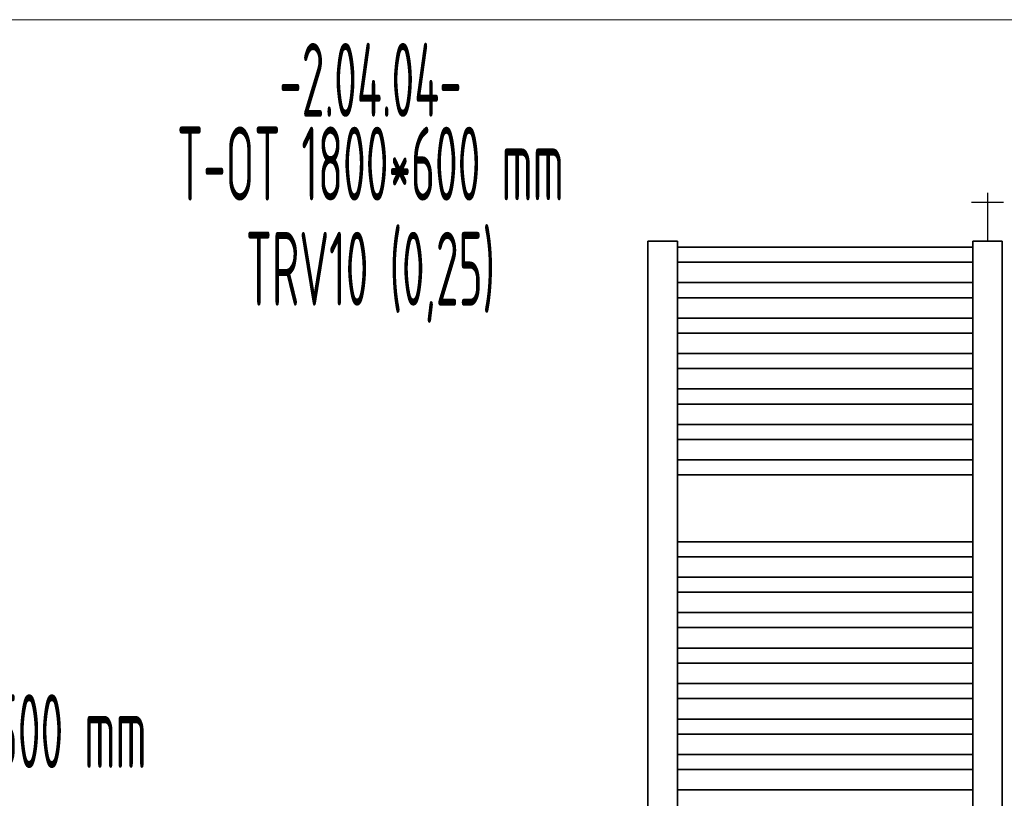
# Model space of a CAD drawing. Header units: millimetres. Extents: x 17747 to 112039, y -74980 to 446921.
# Tile 79 of 256: x 44694 to 46361, y -70728 to -69410. Entities that reach past the tile are written whole.
import ezdxf
from ezdxf.enums import TextEntityAlignment as Align

# ---------------------------------------------------------------- set-up
doc = ezdxf.new("R2010")
doc.units = ezdxf.units.MM
doc.linetypes.add('phl_thick', pattern=[0])
for name, color, linetype, lineweight in [('JS_VYT_POPIS - OBECNĚ', 7, 'Continuous', 5), ('UT_SCHÉMA_SYMBOLY', 7, 'Continuous', 25), ('UT_ZAŘÍZENÍ - OT', 3, 'Continuous', 35), ('VZT_50 POPIS - OBECNE', 7, 'Continuous', 5)]:
    doc.layers.add(name, color=color, linetype=linetype, lineweight=lineweight)
doc.styles.add('VZT_POPIS', font='isocp.shx', dxfattribs={"width": 0.6, "height": 125})

msp = doc.modelspace()

# ---------------------------------------------------------------- linework, layer by layer
at = {"layer": 'UT_SCHÉMA_SYMBOLY'}
for p, q in [((46332.9, -69703.2), (46332.9, -69785.1)), ((46305.9, -69719.2), (46359.9, -69719.2))]:
    msp.add_line(p, q, dxfattribs=at)
at = {"layer": 'UT_ZAŘÍZENÍ - OT', "linetype": 'Continuous'}
for p, q in [((45807.9, -69785.1), (45757.9, -69785.1)), ((45757.9, -69785.1), (45757.9, -71605.1)), ((45807.9, -71605.1), (45807.9, -69785.1)), ((45807.9, -69795.3), (46307.9, -69795.3)), ((45807.9, -69795.3), (46307.9, -69795.3)), ((45807.9, -69795.3), (46307.9, -69795.3)), ((45807.9, -69795.3), (46307.9, -69795.3)), ((45807.9, -69795.3), (46307.9, -69795.3)), ((45807.9, -69795.3), (46307.9, -69795.3)), ((45807.9, -69795.3), (46307.9, -69795.3)), ((45807.9, -69795.3), (46307.9, -69795.3)), ((45807.9, -69795.3), (46307.9, -69795.3)), ((45807.9, -69795.3), (46307.9, -69795.3)), ((45807.9, -69795.3), (46307.9, -69795.3)), ((45807.9, -69795.3), (46307.9, -69795.3)), ((45807.9, -69795.3), (46307.9, -69795.3)), ((45807.9, -69795.3), (46307.9, -69795.3)), ((45807.9, -69795.3), (46307.9, -69795.3)), ((45807.9, -69795.3), (46307.9, -69795.3)), ((45807.9, -69795.3), (46307.9, -69795.3)), ((45807.9, -69795.3), (46307.9, -69795.3)), ((45807.9, -69795.3), (46307.9, -69795.3)), ((45807.9, -69795.3), (46307.9, -69795.3)), ((45807.9, -69795.3), (46307.9, -69795.3)), ((45807.9, -69795.3), (46307.9, -69795.3)), ((45807.9, -69795.3), (46307.9, -69795.3)), ((45807.9, -69795.3), (46307.9, -69795.3)), ((45807.9, -69795.3), (46307.9, -69795.3)), ((45807.9, -69795.3), (46307.9, -69795.3)), ((45807.9, -69795.3), (46307.9, -69795.3)), ((45807.9, -69795.3), (46307.9, -69795.3)), ((45807.9, -69795.3), (46307.9, -69795.3)), ((45807.9, -69795.3), (46307.9, -69795.3)), ((45807.9, -69795.3), (46307.9, -69795.3)), ((45807.9, -69795.3), (46307.9, -69795.3)), ((45807.9, -69795.3), (46307.9, -69795.3)), ((45807.9, -69795.3), (46307.9, -69795.3)), ((46357.9, -69785.1), (46307.9, -69785.1)), ((46307.9, -69785.1), (46307.9, -71605.1)), ((46357.9, -71605.1), (46357.9, -69785.1)), ((45807.9, -69820.8), (46307.9, -69820.8)), ((45807.9, -69820.8), (46307.9, -69820.8)), ((45807.9, -69820.8), (46307.9, -69820.8)), ((45807.9, -69820.8), (46307.9, -69820.8)), ((45807.9, -69820.8), (46307.9, -69820.8)), ((45807.9, -69820.8), (46307.9, -69820.8)), ((45807.9, -69820.8), (46307.9, -69820.8)), ((45807.9, -69820.8), (46307.9, -69820.8)), ((45807.9, -69820.8), (46307.9, -69820.8)), ((45807.9, -69820.8), (46307.9, -69820.8)), ((45807.9, -69820.8), (46307.9, -69820.8)), ((45807.9, -69820.8), (46307.9, -69820.8)), ((45807.9, -69820.8), (46307.9, -69820.8)), ((45807.9, -69820.8), (46307.9, -69820.8)), ((45807.9, -69820.8), (46307.9, -69820.8)), ((45807.9, -69820.8), (46307.9, -69820.8)), ((45807.9, -69820.8), (46307.9, -69820.8)), ((45807.9, -69820.8), (46307.9, -69820.8)), ((45807.9, -69820.8), (46307.9, -69820.8)), ((45807.9, -69820.8), (46307.9, -69820.8)), ((45807.9, -69820.8), (46307.9, -69820.8)), ((45807.9, -69820.8), (46307.9, -69820.8)), ((45807.9, -69820.8), (46307.9, -69820.8)), ((45807.9, -69820.8), (46307.9, -69820.8)), ((45807.9, -69820.8), (46307.9, -69820.8)), ((45807.9, -69820.8), (46307.9, -69820.8)), ((45807.9, -69820.8), (46307.9, -69820.8)), ((45807.9, -69820.8), (46307.9, -69820.8)), ((45807.9, -69820.8), (46307.9, -69820.8)), ((45807.9, -69820.8), (46307.9, -69820.8)), ((45807.9, -69820.8), (46307.9, -69820.8)), ((45807.9, -69820.8), (46307.9, -69820.8)), ((45807.9, -69820.8), (46307.9, -69820.8)), ((45807.9, -69820.8), (46307.9, -69820.8)), ((45807.9, -69855.3), (46307.9, -69855.3)), ((45807.9, -69855.3), (46307.9, -69855.3)), ((45807.9, -69855.3), (46307.9, -69855.3)), ((45807.9, -69855.3), (46307.9, -69855.3)), ((45807.9, -69855.3), (46307.9, -69855.3)), ((45807.9, -69855.3), (46307.9, -69855.3)), ((45807.9, -69855.3), (46307.9, -69855.3)), ((45807.9, -69855.3), (46307.9, -69855.3)), ((45807.9, -69855.3), (46307.9, -69855.3)), ((45807.9, -69855.3), (46307.9, -69855.3)), ((45807.9, -69855.3), (46307.9, -69855.3)), ((45807.9, -69855.3), (46307.9, -69855.3)), ((45807.9, -69855.3), (46307.9, -69855.3)), ((45807.9, -69855.3), (46307.9, -69855.3)), ((45807.9, -69855.3), (46307.9, -69855.3)), ((45807.9, -69855.3), (46307.9, -69855.3)), ((45807.9, -69855.3), (46307.9, -69855.3)), ((45807.9, -69855.3), (46307.9, -69855.3)), ((45807.9, -69855.3), (46307.9, -69855.3)), ((45807.9, -69855.3), (46307.9, -69855.3)), ((45807.9, -69855.3), (46307.9, -69855.3)), ((45807.9, -69855.3), (46307.9, -69855.3)), ((45807.9, -69855.3), (46307.9, -69855.3)), ((45807.9, -69855.3), (46307.9, -69855.3)), ((45807.9, -69855.3), (46307.9, -69855.3)), ((45807.9, -69855.3), (46307.9, -69855.3)), ((45807.9, -69855.3), (46307.9, -69855.3)), ((45807.9, -69855.3), (46307.9, -69855.3)), ((45807.9, -69855.3), (46307.9, -69855.3)), ((45807.9, -69855.3), (46307.9, -69855.3)), ((45807.9, -69855.3), (46307.9, -69855.3)), ((45807.9, -69855.3), (46307.9, -69855.3)), ((45807.9, -69855.3), (46307.9, -69855.3)), ((45807.9, -69855.3), (46307.9, -69855.3)), ((45807.9, -69880.8), (46307.9, -69880.8)), ((45807.9, -69880.8), (46307.9, -69880.8)), ((45807.9, -69880.8), (46307.9, -69880.8)), ((45807.9, -69880.8), (46307.9, -69880.8)), ((45807.9, -69880.8), (46307.9, -69880.8)), ((45807.9, -69880.8), (46307.9, -69880.8)), ((45807.9, -69880.8), (46307.9, -69880.8)), ((45807.9, -69880.8), (46307.9, -69880.8)), ((45807.9, -69880.8), (46307.9, -69880.8)), ((45807.9, -69880.8), (46307.9, -69880.8)), ((45807.9, -69880.8), (46307.9, -69880.8)), ((45807.9, -69880.8), (46307.9, -69880.8)), ((45807.9, -69880.8), (46307.9, -69880.8)), ((45807.9, -69880.8), (46307.9, -69880.8)), ((45807.9, -69880.8), (46307.9, -69880.8)), ((45807.9, -69880.8), (46307.9, -69880.8)), ((45807.9, -69880.8), (46307.9, -69880.8)), ((45807.9, -69880.8), (46307.9, -69880.8)), ((45807.9, -69880.8), (46307.9, -69880.8)), ((45807.9, -69880.8), (46307.9, -69880.8)), ((45807.9, -69880.8), (46307.9, -69880.8)), ((45807.9, -69880.8), (46307.9, -69880.8)), ((45807.9, -69880.8), (46307.9, -69880.8)), ((45807.9, -69880.8), (46307.9, -69880.8)), ((45807.9, -69880.8), (46307.9, -69880.8)), ((45807.9, -69880.8), (46307.9, -69880.8)), ((45807.9, -69880.8), (46307.9, -69880.8)), ((45807.9, -69880.8), (46307.9, -69880.8)), ((45807.9, -69880.8), (46307.9, -69880.8)), ((45807.9, -69880.8), (46307.9, -69880.8)), ((45807.9, -69880.8), (46307.9, -69880.8)), ((45807.9, -69880.8), (46307.9, -69880.8)), ((45807.9, -69880.8), (46307.9, -69880.8)), ((45807.9, -69880.8), (46307.9, -69880.8)), ((45807.9, -69915.3), (46307.9, -69915.3)), ((45807.9, -69915.3), (46307.9, -69915.3)), ((45807.9, -69915.3), (46307.9, -69915.3)), ((45807.9, -69915.3), (46307.9, -69915.3)), ((45807.9, -69915.3), (46307.9, -69915.3)), ((45807.9, -69915.3), (46307.9, -69915.3)), ((45807.9, -69915.3), (46307.9, -69915.3)), ((45807.9, -69915.3), (46307.9, -69915.3)), ((45807.9, -69915.3), (46307.9, -69915.3)), ((45807.9, -69915.3), (46307.9, -69915.3)), ((45807.9, -69915.3), (46307.9, -69915.3)), ((45807.9, -69915.3), (46307.9, -69915.3)), ((45807.9, -69915.3), (46307.9, -69915.3)), ((45807.9, -69915.3), (46307.9, -69915.3)), ((45807.9, -69915.3), (46307.9, -69915.3)), ((45807.9, -69915.3), (46307.9, -69915.3)), ((45807.9, -69915.3), (46307.9, -69915.3)), ((45807.9, -69915.3), (46307.9, -69915.3)), ((45807.9, -69915.3), (46307.9, -69915.3)), ((45807.9, -69915.3), (46307.9, -69915.3)), ((45807.9, -69915.3), (46307.9, -69915.3)), ((45807.9, -69915.3), (46307.9, -69915.3)), ((45807.9, -69915.3), (46307.9, -69915.3)), ((45807.9, -69915.3), (46307.9, -69915.3)), ((45807.9, -69915.3), (46307.9, -69915.3)), ((45807.9, -69915.3), (46307.9, -69915.3)), ((45807.9, -69915.3), (46307.9, -69915.3)), ((45807.9, -69915.3), (46307.9, -69915.3)), ((45807.9, -69915.3), (46307.9, -69915.3)), ((45807.9, -69915.3), (46307.9, -69915.3)), ((45807.9, -69915.3), (46307.9, -69915.3)), ((45807.9, -69915.3), (46307.9, -69915.3)), ((45807.9, -69915.3), (46307.9, -69915.3)), ((45807.9, -69915.3), (46307.9, -69915.3)), ((45807.9, -69940.8), (46307.9, -69940.8)), ((45807.9, -69940.8), (46307.9, -69940.8)), ((45807.9, -69940.8), (46307.9, -69940.8)), ((45807.9, -69940.8), (46307.9, -69940.8)), ((45807.9, -69940.8), (46307.9, -69940.8)), ((45807.9, -69940.8), (46307.9, -69940.8)), ((45807.9, -69940.8), (46307.9, -69940.8)), ((45807.9, -69940.8), (46307.9, -69940.8)), ((45807.9, -69940.8), (46307.9, -69940.8)), ((45807.9, -69940.8), (46307.9, -69940.8)), ((45807.9, -69940.8), (46307.9, -69940.8)), ((45807.9, -69940.8), (46307.9, -69940.8)), ((45807.9, -69940.8), (46307.9, -69940.8)), ((45807.9, -69940.8), (46307.9, -69940.8)), ((45807.9, -69940.8), (46307.9, -69940.8)), ((45807.9, -69940.8), (46307.9, -69940.8)), ((45807.9, -69940.8), (46307.9, -69940.8)), ((45807.9, -69940.8), (46307.9, -69940.8)), ((45807.9, -69940.8), (46307.9, -69940.8)), ((45807.9, -69940.8), (46307.9, -69940.8)), ((45807.9, -69940.8), (46307.9, -69940.8)), ((45807.9, -69940.8), (46307.9, -69940.8)), ((45807.9, -69940.8), (46307.9, -69940.8)), ((45807.9, -69940.8), (46307.9, -69940.8)), ((45807.9, -69940.8), (46307.9, -69940.8)), ((45807.9, -69940.8), (46307.9, -69940.8)), ((45807.9, -69940.8), (46307.9, -69940.8)), ((45807.9, -69940.8), (46307.9, -69940.8)), ((45807.9, -69940.8), (46307.9, -69940.8)), ((45807.9, -69940.8), (46307.9, -69940.8)), ((45807.9, -69940.8), (46307.9, -69940.8)), ((45807.9, -69940.8), (46307.9, -69940.8)), ((45807.9, -69940.8), (46307.9, -69940.8)), ((45807.9, -69940.8), (46307.9, -69940.8)), ((45807.9, -69975.3), (46307.9, -69975.3)), ((45807.9, -69975.3), (46307.9, -69975.3)), ((45807.9, -69975.3), (46307.9, -69975.3)), ((45807.9, -69975.3), (46307.9, -69975.3)), ((45807.9, -69975.3), (46307.9, -69975.3)), ((45807.9, -69975.3), (46307.9, -69975.3)), ((45807.9, -69975.3), (46307.9, -69975.3)), ((45807.9, -69975.3), (46307.9, -69975.3)), ((45807.9, -69975.3), (46307.9, -69975.3)), ((45807.9, -69975.3), (46307.9, -69975.3)), ((45807.9, -69975.3), (46307.9, -69975.3)), ((45807.9, -69975.3), (46307.9, -69975.3)), ((45807.9, -69975.3), (46307.9, -69975.3)), ((45807.9, -69975.3), (46307.9, -69975.3)), ((45807.9, -69975.3), (46307.9, -69975.3)), ((45807.9, -69975.3), (46307.9, -69975.3)), ((45807.9, -69975.3), (46307.9, -69975.3)), ((45807.9, -69975.3), (46307.9, -69975.3)), ((45807.9, -69975.3), (46307.9, -69975.3)), ((45807.9, -69975.3), (46307.9, -69975.3)), ((45807.9, -69975.3), (46307.9, -69975.3)), ((45807.9, -69975.3), (46307.9, -69975.3)), ((45807.9, -69975.3), (46307.9, -69975.3)), ((45807.9, -69975.3), (46307.9, -69975.3)), ((45807.9, -69975.3), (46307.9, -69975.3)), ((45807.9, -69975.3), (46307.9, -69975.3)), ((45807.9, -69975.3), (46307.9, -69975.3)), ((45807.9, -69975.3), (46307.9, -69975.3)), ((45807.9, -69975.3), (46307.9, -69975.3)), ((45807.9, -69975.3), (46307.9, -69975.3)), ((45807.9, -69975.3), (46307.9, -69975.3)), ((45807.9, -69975.3), (46307.9, -69975.3)), ((45807.9, -69975.3), (46307.9, -69975.3)), ((45807.9, -69975.3), (46307.9, -69975.3)), ((45807.9, -70000.8), (46307.9, -70000.8)), ((45807.9, -70000.8), (46307.9, -70000.8)), ((45807.9, -70000.8), (46307.9, -70000.8)), ((45807.9, -70000.8), (46307.9, -70000.8)), ((45807.9, -70000.8), (46307.9, -70000.8)), ((45807.9, -70000.8), (46307.9, -70000.8)), ((45807.9, -70000.8), (46307.9, -70000.8)), ((45807.9, -70000.8), (46307.9, -70000.8)), ((45807.9, -70000.8), (46307.9, -70000.8)), ((45807.9, -70000.8), (46307.9, -70000.8)), ((45807.9, -70000.8), (46307.9, -70000.8)), ((45807.9, -70000.8), (46307.9, -70000.8)), ((45807.9, -70000.8), (46307.9, -70000.8)), ((45807.9, -70000.8), (46307.9, -70000.8)), ((45807.9, -70000.8), (46307.9, -70000.8)), ((45807.9, -70000.8), (46307.9, -70000.8)), ((45807.9, -70000.8), (46307.9, -70000.8)), ((45807.9, -70000.8), (46307.9, -70000.8)), ((45807.9, -70000.8), (46307.9, -70000.8)), ((45807.9, -70000.8), (46307.9, -70000.8)), ((45807.9, -70000.8), (46307.9, -70000.8)), ((45807.9, -70000.8), (46307.9, -70000.8)), ((45807.9, -70000.8), (46307.9, -70000.8)), ((45807.9, -70000.8), (46307.9, -70000.8)), ((45807.9, -70000.8), (46307.9, -70000.8)), ((45807.9, -70000.8), (46307.9, -70000.8)), ((45807.9, -70000.8), (46307.9, -70000.8)), ((45807.9, -70000.8), (46307.9, -70000.8)), ((45807.9, -70000.8), (46307.9, -70000.8)), ((45807.9, -70000.8), (46307.9, -70000.8)), ((45807.9, -70000.8), (46307.9, -70000.8)), ((45807.9, -70000.8), (46307.9, -70000.8)), ((45807.9, -70000.8), (46307.9, -70000.8)), ((45807.9, -70000.8), (46307.9, -70000.8)), ((45807.9, -70035.3), (46307.9, -70035.3)), ((45807.9, -70035.3), (46307.9, -70035.3)), ((45807.9, -70035.3), (46307.9, -70035.3)), ((45807.9, -70035.3), (46307.9, -70035.3)), ((45807.9, -70035.3), (46307.9, -70035.3)), ((45807.9, -70035.3), (46307.9, -70035.3)), ((45807.9, -70035.3), (46307.9, -70035.3)), ((45807.9, -70035.3), (46307.9, -70035.3)), ((45807.9, -70035.3), (46307.9, -70035.3)), ((45807.9, -70035.3), (46307.9, -70035.3)), ((45807.9, -70035.3), (46307.9, -70035.3)), ((45807.9, -70035.3), (46307.9, -70035.3)), ((45807.9, -70035.3), (46307.9, -70035.3)), ((45807.9, -70035.3), (46307.9, -70035.3)), ((45807.9, -70035.3), (46307.9, -70035.3)), ((45807.9, -70035.3), (46307.9, -70035.3)), ((45807.9, -70035.3), (46307.9, -70035.3)), ((45807.9, -70035.3), (46307.9, -70035.3)), ((45807.9, -70035.3), (46307.9, -70035.3)), ((45807.9, -70035.3), (46307.9, -70035.3)), ((45807.9, -70035.3), (46307.9, -70035.3)), ((45807.9, -70035.3), (46307.9, -70035.3)), ((45807.9, -70035.3), (46307.9, -70035.3)), ((45807.9, -70035.3), (46307.9, -70035.3)), ((45807.9, -70035.3), (46307.9, -70035.3)), ((45807.9, -70035.3), (46307.9, -70035.3)), ((45807.9, -70035.3), (46307.9, -70035.3)), ((45807.9, -70035.3), (46307.9, -70035.3)), ((45807.9, -70035.3), (46307.9, -70035.3)), ((45807.9, -70035.3), (46307.9, -70035.3)), ((45807.9, -70035.3), (46307.9, -70035.3)), ((45807.9, -70035.3), (46307.9, -70035.3)), ((45807.9, -70035.3), (46307.9, -70035.3)), ((45807.9, -70035.3), (46307.9, -70035.3)), ((45807.9, -70060.8), (46307.9, -70060.8)), ((45807.9, -70060.8), (46307.9, -70060.8)), ((45807.9, -70060.8), (46307.9, -70060.8)), ((45807.9, -70060.8), (46307.9, -70060.8)), ((45807.9, -70060.8), (46307.9, -70060.8)), ((45807.9, -70060.8), (46307.9, -70060.8)), ((45807.9, -70060.8), (46307.9, -70060.8)), ((45807.9, -70060.8), (46307.9, -70060.8)), ((45807.9, -70060.8), (46307.9, -70060.8)), ((45807.9, -70060.8), (46307.9, -70060.8)), ((45807.9, -70060.8), (46307.9, -70060.8)), ((45807.9, -70060.8), (46307.9, -70060.8)), ((45807.9, -70060.8), (46307.9, -70060.8)), ((45807.9, -70060.8), (46307.9, -70060.8)), ((45807.9, -70060.8), (46307.9, -70060.8)), ((45807.9, -70060.8), (46307.9, -70060.8)), ((45807.9, -70060.8), (46307.9, -70060.8)), ((45807.9, -70060.8), (46307.9, -70060.8)), ((45807.9, -70060.8), (46307.9, -70060.8)), ((45807.9, -70060.8), (46307.9, -70060.8)), ((45807.9, -70060.8), (46307.9, -70060.8)), ((45807.9, -70060.8), (46307.9, -70060.8)), ((45807.9, -70060.8), (46307.9, -70060.8)), ((45807.9, -70060.8), (46307.9, -70060.8)), ((45807.9, -70060.8), (46307.9, -70060.8)), ((45807.9, -70060.8), (46307.9, -70060.8)), ((45807.9, -70060.8), (46307.9, -70060.8)), ((45807.9, -70060.8), (46307.9, -70060.8)), ((45807.9, -70060.8), (46307.9, -70060.8)), ((45807.9, -70060.8), (46307.9, -70060.8)), ((45807.9, -70060.8), (46307.9, -70060.8)), ((45807.9, -70060.8), (46307.9, -70060.8)), ((45807.9, -70060.8), (46307.9, -70060.8)), ((45807.9, -70060.8), (46307.9, -70060.8)), ((45807.9, -70095.3), (46307.9, -70095.3)), ((45807.9, -70095.3), (46307.9, -70095.3)), ((45807.9, -70095.3), (46307.9, -70095.3)), ((45807.9, -70095.3), (46307.9, -70095.3)), ((45807.9, -70095.3), (46307.9, -70095.3)), ((45807.9, -70095.3), (46307.9, -70095.3)), ((45807.9, -70095.3), (46307.9, -70095.3)), ((45807.9, -70095.3), (46307.9, -70095.3)), ((45807.9, -70095.3), (46307.9, -70095.3)), ((45807.9, -70095.3), (46307.9, -70095.3)), ((45807.9, -70095.3), (46307.9, -70095.3)), ((45807.9, -70095.3), (46307.9, -70095.3)), ((45807.9, -70095.3), (46307.9, -70095.3)), ((45807.9, -70095.3), (46307.9, -70095.3)), ((45807.9, -70095.3), (46307.9, -70095.3)), ((45807.9, -70095.3), (46307.9, -70095.3)), ((45807.9, -70095.3), (46307.9, -70095.3)), ((45807.9, -70095.3), (46307.9, -70095.3)), ((45807.9, -70095.3), (46307.9, -70095.3)), ((45807.9, -70095.3), (46307.9, -70095.3)), ((45807.9, -70095.3), (46307.9, -70095.3)), ((45807.9, -70095.3), (46307.9, -70095.3)), ((45807.9, -70095.3), (46307.9, -70095.3)), ((45807.9, -70095.3), (46307.9, -70095.3)), ((45807.9, -70095.3), (46307.9, -70095.3)), ((45807.9, -70095.3), (46307.9, -70095.3)), ((45807.9, -70095.3), (46307.9, -70095.3)), ((45807.9, -70095.3), (46307.9, -70095.3)), ((45807.9, -70095.3), (46307.9, -70095.3)), ((45807.9, -70095.3), (46307.9, -70095.3)), ((45807.9, -70095.3), (46307.9, -70095.3)), ((45807.9, -70095.3), (46307.9, -70095.3)), ((45807.9, -70095.3), (46307.9, -70095.3)), ((45807.9, -70095.3), (46307.9, -70095.3)), ((45807.9, -70120.8), (46307.9, -70120.8)), ((45807.9, -70120.8), (46307.9, -70120.8)), ((45807.9, -70120.8), (46307.9, -70120.8)), ((45807.9, -70120.8), (46307.9, -70120.8)), ((45807.9, -70120.8), (46307.9, -70120.8)), ((45807.9, -70120.8), (46307.9, -70120.8)), ((45807.9, -70120.8), (46307.9, -70120.8)), ((45807.9, -70120.8), (46307.9, -70120.8)), ((45807.9, -70120.8), (46307.9, -70120.8)), ((45807.9, -70120.8), (46307.9, -70120.8)), ((45807.9, -70120.8), (46307.9, -70120.8)), ((45807.9, -70120.8), (46307.9, -70120.8)), ((45807.9, -70120.8), (46307.9, -70120.8)), ((45807.9, -70120.8), (46307.9, -70120.8)), ((45807.9, -70120.8), (46307.9, -70120.8)), ((45807.9, -70120.8), (46307.9, -70120.8)), ((45807.9, -70120.8), (46307.9, -70120.8)), ((45807.9, -70120.8), (46307.9, -70120.8)), ((45807.9, -70120.8), (46307.9, -70120.8)), ((45807.9, -70120.8), (46307.9, -70120.8)), ((45807.9, -70120.8), (46307.9, -70120.8)), ((45807.9, -70120.8), (46307.9, -70120.8)), ((45807.9, -70120.8), (46307.9, -70120.8)), ((45807.9, -70120.8), (46307.9, -70120.8)), ((45807.9, -70120.8), (46307.9, -70120.8)), ((45807.9, -70120.8), (46307.9, -70120.8)), ((45807.9, -70120.8), (46307.9, -70120.8)), ((45807.9, -70120.8), (46307.9, -70120.8)), ((45807.9, -70120.8), (46307.9, -70120.8)), ((45807.9, -70120.8), (46307.9, -70120.8)), ((45807.9, -70120.8), (46307.9, -70120.8)), ((45807.9, -70120.8), (46307.9, -70120.8)), ((45807.9, -70120.8), (46307.9, -70120.8)), ((45807.9, -70120.8), (46307.9, -70120.8)), ((45807.9, -70155.3), (46307.9, -70155.3)), ((45807.9, -70155.3), (46307.9, -70155.3)), ((45807.9, -70155.3), (46307.9, -70155.3)), ((45807.9, -70155.3), (46307.9, -70155.3)), ((45807.9, -70155.3), (46307.9, -70155.3)), ((45807.9, -70155.3), (46307.9, -70155.3)), ((45807.9, -70155.3), (46307.9, -70155.3)), ((45807.9, -70155.3), (46307.9, -70155.3)), ((45807.9, -70155.3), (46307.9, -70155.3)), ((45807.9, -70155.3), (46307.9, -70155.3)), ((45807.9, -70155.3), (46307.9, -70155.3)), ((45807.9, -70155.3), (46307.9, -70155.3)), ((45807.9, -70155.3), (46307.9, -70155.3)), ((45807.9, -70155.3), (46307.9, -70155.3)), ((45807.9, -70155.3), (46307.9, -70155.3)), ((45807.9, -70155.3), (46307.9, -70155.3)), ((45807.9, -70155.3), (46307.9, -70155.3)), ((45807.9, -70155.3), (46307.9, -70155.3)), ((45807.9, -70155.3), (46307.9, -70155.3)), ((45807.9, -70155.3), (46307.9, -70155.3)), ((45807.9, -70155.3), (46307.9, -70155.3)), ((45807.9, -70155.3), (46307.9, -70155.3)), ((45807.9, -70155.3), (46307.9, -70155.3)), ((45807.9, -70155.3), (46307.9, -70155.3)), ((45807.9, -70155.3), (46307.9, -70155.3)), ((45807.9, -70155.3), (46307.9, -70155.3)), ((45807.9, -70155.3), (46307.9, -70155.3)), ((45807.9, -70155.3), (46307.9, -70155.3)), ((45807.9, -70155.3), (46307.9, -70155.3)), ((45807.9, -70155.3), (46307.9, -70155.3)), ((45807.9, -70155.3), (46307.9, -70155.3)), ((45807.9, -70155.3), (46307.9, -70155.3)), ((45807.9, -70155.3), (46307.9, -70155.3)), ((45807.9, -70155.3), (46307.9, -70155.3)), ((45807.9, -70180.8), (46307.9, -70180.8)), ((45807.9, -70180.8), (46307.9, -70180.8)), ((45807.9, -70180.8), (46307.9, -70180.8)), ((45807.9, -70180.8), (46307.9, -70180.8)), ((45807.9, -70180.8), (46307.9, -70180.8)), ((45807.9, -70180.8), (46307.9, -70180.8)), ((45807.9, -70180.8), (46307.9, -70180.8)), ((45807.9, -70180.8), (46307.9, -70180.8)), ((45807.9, -70180.8), (46307.9, -70180.8)), ((45807.9, -70180.8), (46307.9, -70180.8)), ((45807.9, -70180.8), (46307.9, -70180.8)), ((45807.9, -70180.8), (46307.9, -70180.8)), ((45807.9, -70180.8), (46307.9, -70180.8)), ((45807.9, -70180.8), (46307.9, -70180.8)), ((45807.9, -70180.8), (46307.9, -70180.8)), ((45807.9, -70180.8), (46307.9, -70180.8)), ((45807.9, -70180.8), (46307.9, -70180.8)), ((45807.9, -70180.8), (46307.9, -70180.8)), ((45807.9, -70180.8), (46307.9, -70180.8)), ((45807.9, -70180.8), (46307.9, -70180.8)), ((45807.9, -70180.8), (46307.9, -70180.8)), ((45807.9, -70180.8), (46307.9, -70180.8)), ((45807.9, -70180.8), (46307.9, -70180.8)), ((45807.9, -70180.8), (46307.9, -70180.8)), ((45807.9, -70180.8), (46307.9, -70180.8)), ((45807.9, -70180.8), (46307.9, -70180.8)), ((45807.9, -70180.8), (46307.9, -70180.8)), ((45807.9, -70180.8), (46307.9, -70180.8)), ((45807.9, -70180.8), (46307.9, -70180.8)), ((45807.9, -70180.8), (46307.9, -70180.8)), ((45807.9, -70180.8), (46307.9, -70180.8)), ((45807.9, -70180.8), (46307.9, -70180.8)), ((45807.9, -70180.8), (46307.9, -70180.8)), ((45807.9, -70180.8), (46307.9, -70180.8)), ((45807.9, -70293.9), (46307.9, -70293.9)), ((45807.9, -70293.9), (46307.9, -70293.9)), ((45807.9, -70293.9), (46307.9, -70293.9)), ((45807.9, -70293.9), (46307.9, -70293.9)), ((45807.9, -70293.9), (46307.9, -70293.9)), ((45807.9, -70293.9), (46307.9, -70293.9)), ((45807.9, -70293.9), (46307.9, -70293.9)), ((45807.9, -70293.9), (46307.9, -70293.9)), ((45807.9, -70293.9), (46307.9, -70293.9)), ((45807.9, -70293.9), (46307.9, -70293.9)), ((45807.9, -70293.9), (46307.9, -70293.9)), ((45807.9, -70293.9), (46307.9, -70293.9)), ((45807.9, -70293.9), (46307.9, -70293.9)), ((45807.9, -70293.9), (46307.9, -70293.9)), ((45807.9, -70293.9), (46307.9, -70293.9)), ((45807.9, -70293.9), (46307.9, -70293.9)), ((45807.9, -70293.9), (46307.9, -70293.9)), ((45807.9, -70293.9), (46307.9, -70293.9)), ((45807.9, -70293.9), (46307.9, -70293.9)), ((45807.9, -70293.9), (46307.9, -70293.9)), ((45807.9, -70293.9), (46307.9, -70293.9)), ((45807.9, -70293.9), (46307.9, -70293.9)), ((45807.9, -70293.9), (46307.9, -70293.9)), ((45807.9, -70293.9), (46307.9, -70293.9)), ((45807.9, -70293.9), (46307.9, -70293.9)), ((45807.9, -70293.9), (46307.9, -70293.9)), ((45807.9, -70293.9), (46307.9, -70293.9)), ((45807.9, -70293.9), (46307.9, -70293.9)), ((45807.9, -70293.9), (46307.9, -70293.9)), ((45807.9, -70293.9), (46307.9, -70293.9)), ((45807.9, -70293.9), (46307.9, -70293.9)), ((45807.9, -70293.9), (46307.9, -70293.9)), ((45807.9, -70293.9), (46307.9, -70293.9)), ((45807.9, -70293.9), (46307.9, -70293.9)), ((45807.9, -70319.3), (46307.9, -70319.3)), ((45807.9, -70319.3), (46307.9, -70319.3)), ((45807.9, -70319.3), (46307.9, -70319.3)), ((45807.9, -70319.3), (46307.9, -70319.3)), ((45807.9, -70319.3), (46307.9, -70319.3)), ((45807.9, -70319.3), (46307.9, -70319.3)), ((45807.9, -70319.3), (46307.9, -70319.3)), ((45807.9, -70319.3), (46307.9, -70319.3)), ((45807.9, -70319.3), (46307.9, -70319.3)), ((45807.9, -70319.3), (46307.9, -70319.3)), ((45807.9, -70319.3), (46307.9, -70319.3)), ((45807.9, -70319.3), (46307.9, -70319.3)), ((45807.9, -70319.3), (46307.9, -70319.3)), ((45807.9, -70319.3), (46307.9, -70319.3)), ((45807.9, -70319.3), (46307.9, -70319.3)), ((45807.9, -70319.3), (46307.9, -70319.3)), ((45807.9, -70319.3), (46307.9, -70319.3)), ((45807.9, -70319.3), (46307.9, -70319.3)), ((45807.9, -70319.3), (46307.9, -70319.3)), ((45807.9, -70319.3), (46307.9, -70319.3)), ((45807.9, -70319.3), (46307.9, -70319.3)), ((45807.9, -70319.3), (46307.9, -70319.3)), ((45807.9, -70319.3), (46307.9, -70319.3)), ((45807.9, -70319.3), (46307.9, -70319.3)), ((45807.9, -70319.3), (46307.9, -70319.3)), ((45807.9, -70319.3), (46307.9, -70319.3)), ((45807.9, -70319.3), (46307.9, -70319.3)), ((45807.9, -70319.3), (46307.9, -70319.3)), ((45807.9, -70319.3), (46307.9, -70319.3)), ((45807.9, -70319.3), (46307.9, -70319.3)), ((45807.9, -70319.3), (46307.9, -70319.3)), ((45807.9, -70319.3), (46307.9, -70319.3)), ((45807.9, -70319.3), (46307.9, -70319.3)), ((45807.9, -70319.3), (46307.9, -70319.3)), ((45807.9, -70353.9), (46307.9, -70353.9)), ((45807.9, -70353.9), (46307.9, -70353.9)), ((45807.9, -70353.9), (46307.9, -70353.9)), ((45807.9, -70353.9), (46307.9, -70353.9)), ((45807.9, -70353.9), (46307.9, -70353.9)), ((45807.9, -70353.9), (46307.9, -70353.9)), ((45807.9, -70353.9), (46307.9, -70353.9)), ((45807.9, -70353.9), (46307.9, -70353.9)), ((45807.9, -70353.9), (46307.9, -70353.9)), ((45807.9, -70353.9), (46307.9, -70353.9)), ((45807.9, -70353.9), (46307.9, -70353.9)), ((45807.9, -70353.9), (46307.9, -70353.9)), ((45807.9, -70353.9), (46307.9, -70353.9)), ((45807.9, -70353.9), (46307.9, -70353.9)), ((45807.9, -70353.9), (46307.9, -70353.9)), ((45807.9, -70353.9), (46307.9, -70353.9)), ((45807.9, -70353.9), (46307.9, -70353.9)), ((45807.9, -70353.9), (46307.9, -70353.9)), ((45807.9, -70353.9), (46307.9, -70353.9)), ((45807.9, -70353.9), (46307.9, -70353.9)), ((45807.9, -70353.9), (46307.9, -70353.9)), ((45807.9, -70353.9), (46307.9, -70353.9)), ((45807.9, -70353.9), (46307.9, -70353.9)), ((45807.9, -70353.9), (46307.9, -70353.9)), ((45807.9, -70353.9), (46307.9, -70353.9)), ((45807.9, -70353.9), (46307.9, -70353.9)), ((45807.9, -70353.9), (46307.9, -70353.9)), ((45807.9, -70353.9), (46307.9, -70353.9)), ((45807.9, -70353.9), (46307.9, -70353.9)), ((45807.9, -70353.9), (46307.9, -70353.9)), ((45807.9, -70353.9), (46307.9, -70353.9)), ((45807.9, -70353.9), (46307.9, -70353.9)), ((45807.9, -70353.9), (46307.9, -70353.9)), ((45807.9, -70353.9), (46307.9, -70353.9)), ((45807.9, -70379.3), (46307.9, -70379.3)), ((45807.9, -70379.3), (46307.9, -70379.3)), ((45807.9, -70379.3), (46307.9, -70379.3)), ((45807.9, -70379.3), (46307.9, -70379.3)), ((45807.9, -70379.3), (46307.9, -70379.3)), ((45807.9, -70379.3), (46307.9, -70379.3)), ((45807.9, -70379.3), (46307.9, -70379.3)), ((45807.9, -70379.3), (46307.9, -70379.3)), ((45807.9, -70379.3), (46307.9, -70379.3)), ((45807.9, -70379.3), (46307.9, -70379.3)), ((45807.9, -70379.3), (46307.9, -70379.3)), ((45807.9, -70379.3), (46307.9, -70379.3)), ((45807.9, -70379.3), (46307.9, -70379.3)), ((45807.9, -70379.3), (46307.9, -70379.3)), ((45807.9, -70379.3), (46307.9, -70379.3)), ((45807.9, -70379.3), (46307.9, -70379.3)), ((45807.9, -70379.3), (46307.9, -70379.3)), ((45807.9, -70379.3), (46307.9, -70379.3)), ((45807.9, -70379.3), (46307.9, -70379.3)), ((45807.9, -70379.3), (46307.9, -70379.3)), ((45807.9, -70379.3), (46307.9, -70379.3)), ((45807.9, -70379.3), (46307.9, -70379.3)), ((45807.9, -70379.3), (46307.9, -70379.3)), ((45807.9, -70379.3), (46307.9, -70379.3)), ((45807.9, -70379.3), (46307.9, -70379.3)), ((45807.9, -70379.3), (46307.9, -70379.3)), ((45807.9, -70379.3), (46307.9, -70379.3)), ((45807.9, -70379.3), (46307.9, -70379.3)), ((45807.9, -70379.3), (46307.9, -70379.3)), ((45807.9, -70379.3), (46307.9, -70379.3)), ((45807.9, -70379.3), (46307.9, -70379.3)), ((45807.9, -70379.3), (46307.9, -70379.3)), ((45807.9, -70379.3), (46307.9, -70379.3)), ((45807.9, -70379.3), (46307.9, -70379.3)), ((45807.9, -70413.9), (46307.9, -70413.9)), ((45807.9, -70413.9), (46307.9, -70413.9)), ((45807.9, -70413.9), (46307.9, -70413.9)), ((45807.9, -70413.9), (46307.9, -70413.9)), ((45807.9, -70413.9), (46307.9, -70413.9)), ((45807.9, -70413.9), (46307.9, -70413.9)), ((45807.9, -70413.9), (46307.9, -70413.9)), ((45807.9, -70413.9), (46307.9, -70413.9)), ((45807.9, -70413.9), (46307.9, -70413.9)), ((45807.9, -70413.9), (46307.9, -70413.9)), ((45807.9, -70413.9), (46307.9, -70413.9)), ((45807.9, -70413.9), (46307.9, -70413.9)), ((45807.9, -70413.9), (46307.9, -70413.9)), ((45807.9, -70413.9), (46307.9, -70413.9)), ((45807.9, -70413.9), (46307.9, -70413.9)), ((45807.9, -70413.9), (46307.9, -70413.9)), ((45807.9, -70413.9), (46307.9, -70413.9)), ((45807.9, -70413.9), (46307.9, -70413.9)), ((45807.9, -70413.9), (46307.9, -70413.9)), ((45807.9, -70413.9), (46307.9, -70413.9)), ((45807.9, -70413.9), (46307.9, -70413.9)), ((45807.9, -70413.9), (46307.9, -70413.9)), ((45807.9, -70413.9), (46307.9, -70413.9)), ((45807.9, -70413.9), (46307.9, -70413.9)), ((45807.9, -70413.9), (46307.9, -70413.9)), ((45807.9, -70413.9), (46307.9, -70413.9)), ((45807.9, -70413.9), (46307.9, -70413.9)), ((45807.9, -70413.9), (46307.9, -70413.9)), ((45807.9, -70413.9), (46307.9, -70413.9)), ((45807.9, -70413.9), (46307.9, -70413.9)), ((45807.9, -70413.9), (46307.9, -70413.9)), ((45807.9, -70413.9), (46307.9, -70413.9)), ((45807.9, -70413.9), (46307.9, -70413.9)), ((45807.9, -70413.9), (46307.9, -70413.9)), ((45807.9, -70439.3), (46307.9, -70439.3)), ((45807.9, -70439.3), (46307.9, -70439.3)), ((45807.9, -70439.3), (46307.9, -70439.3)), ((45807.9, -70439.3), (46307.9, -70439.3)), ((45807.9, -70439.3), (46307.9, -70439.3)), ((45807.9, -70439.3), (46307.9, -70439.3)), ((45807.9, -70439.3), (46307.9, -70439.3)), ((45807.9, -70439.3), (46307.9, -70439.3)), ((45807.9, -70439.3), (46307.9, -70439.3)), ((45807.9, -70439.3), (46307.9, -70439.3)), ((45807.9, -70439.3), (46307.9, -70439.3)), ((45807.9, -70439.3), (46307.9, -70439.3)), ((45807.9, -70439.3), (46307.9, -70439.3)), ((45807.9, -70439.3), (46307.9, -70439.3)), ((45807.9, -70439.3), (46307.9, -70439.3)), ((45807.9, -70439.3), (46307.9, -70439.3)), ((45807.9, -70439.3), (46307.9, -70439.3)), ((45807.9, -70439.3), (46307.9, -70439.3)), ((45807.9, -70439.3), (46307.9, -70439.3)), ((45807.9, -70439.3), (46307.9, -70439.3)), ((45807.9, -70439.3), (46307.9, -70439.3)), ((45807.9, -70439.3), (46307.9, -70439.3)), ((45807.9, -70439.3), (46307.9, -70439.3)), ((45807.9, -70439.3), (46307.9, -70439.3)), ((45807.9, -70439.3), (46307.9, -70439.3)), ((45807.9, -70439.3), (46307.9, -70439.3)), ((45807.9, -70439.3), (46307.9, -70439.3)), ((45807.9, -70439.3), (46307.9, -70439.3)), ((45807.9, -70439.3), (46307.9, -70439.3)), ((45807.9, -70439.3), (46307.9, -70439.3)), ((45807.9, -70439.3), (46307.9, -70439.3)), ((45807.9, -70439.3), (46307.9, -70439.3)), ((45807.9, -70439.3), (46307.9, -70439.3)), ((45807.9, -70439.3), (46307.9, -70439.3)), ((45807.9, -70473.9), (46307.9, -70473.9)), ((45807.9, -70473.9), (46307.9, -70473.9)), ((45807.9, -70473.9), (46307.9, -70473.9)), ((45807.9, -70473.9), (46307.9, -70473.9)), ((45807.9, -70473.9), (46307.9, -70473.9)), ((45807.9, -70473.9), (46307.9, -70473.9)), ((45807.9, -70473.9), (46307.9, -70473.9)), ((45807.9, -70473.9), (46307.9, -70473.9)), ((45807.9, -70473.9), (46307.9, -70473.9)), ((45807.9, -70473.9), (46307.9, -70473.9)), ((45807.9, -70473.9), (46307.9, -70473.9)), ((45807.9, -70473.9), (46307.9, -70473.9)), ((45807.9, -70473.9), (46307.9, -70473.9)), ((45807.9, -70473.9), (46307.9, -70473.9)), ((45807.9, -70473.9), (46307.9, -70473.9)), ((45807.9, -70473.9), (46307.9, -70473.9)), ((45807.9, -70473.9), (46307.9, -70473.9)), ((45807.9, -70473.9), (46307.9, -70473.9)), ((45807.9, -70473.9), (46307.9, -70473.9)), ((45807.9, -70473.9), (46307.9, -70473.9)), ((45807.9, -70473.9), (46307.9, -70473.9)), ((45807.9, -70473.9), (46307.9, -70473.9)), ((45807.9, -70473.9), (46307.9, -70473.9)), ((45807.9, -70473.9), (46307.9, -70473.9)), ((45807.9, -70473.9), (46307.9, -70473.9)), ((45807.9, -70473.9), (46307.9, -70473.9)), ((45807.9, -70473.9), (46307.9, -70473.9)), ((45807.9, -70473.9), (46307.9, -70473.9)), ((45807.9, -70473.9), (46307.9, -70473.9)), ((45807.9, -70473.9), (46307.9, -70473.9)), ((45807.9, -70473.9), (46307.9, -70473.9)), ((45807.9, -70473.9), (46307.9, -70473.9)), ((45807.9, -70473.9), (46307.9, -70473.9)), ((45807.9, -70473.9), (46307.9, -70473.9)), ((45807.9, -70499.3), (46307.9, -70499.3)), ((45807.9, -70499.3), (46307.9, -70499.3)), ((45807.9, -70499.3), (46307.9, -70499.3)), ((45807.9, -70499.3), (46307.9, -70499.3)), ((45807.9, -70499.3), (46307.9, -70499.3)), ((45807.9, -70499.3), (46307.9, -70499.3)), ((45807.9, -70499.3), (46307.9, -70499.3)), ((45807.9, -70499.3), (46307.9, -70499.3)), ((45807.9, -70499.3), (46307.9, -70499.3)), ((45807.9, -70499.3), (46307.9, -70499.3)), ((45807.9, -70499.3), (46307.9, -70499.3)), ((45807.9, -70499.3), (46307.9, -70499.3)), ((45807.9, -70499.3), (46307.9, -70499.3)), ((45807.9, -70499.3), (46307.9, -70499.3)), ((45807.9, -70499.3), (46307.9, -70499.3)), ((45807.9, -70499.3), (46307.9, -70499.3)), ((45807.9, -70499.3), (46307.9, -70499.3)), ((45807.9, -70499.3), (46307.9, -70499.3)), ((45807.9, -70499.3), (46307.9, -70499.3)), ((45807.9, -70499.3), (46307.9, -70499.3)), ((45807.9, -70499.3), (46307.9, -70499.3)), ((45807.9, -70499.3), (46307.9, -70499.3)), ((45807.9, -70499.3), (46307.9, -70499.3)), ((45807.9, -70499.3), (46307.9, -70499.3)), ((45807.9, -70499.3), (46307.9, -70499.3)), ((45807.9, -70499.3), (46307.9, -70499.3)), ((45807.9, -70499.3), (46307.9, -70499.3)), ((45807.9, -70499.3), (46307.9, -70499.3)), ((45807.9, -70499.3), (46307.9, -70499.3)), ((45807.9, -70499.3), (46307.9, -70499.3)), ((45807.9, -70499.3), (46307.9, -70499.3)), ((45807.9, -70499.3), (46307.9, -70499.3)), ((45807.9, -70499.3), (46307.9, -70499.3)), ((45807.9, -70499.3), (46307.9, -70499.3)), ((45807.9, -70533.9), (46307.9, -70533.9)), ((45807.9, -70533.9), (46307.9, -70533.9)), ((45807.9, -70533.9), (46307.9, -70533.9)), ((45807.9, -70533.9), (46307.9, -70533.9)), ((45807.9, -70533.9), (46307.9, -70533.9)), ((45807.9, -70533.9), (46307.9, -70533.9)), ((45807.9, -70533.9), (46307.9, -70533.9)), ((45807.9, -70533.9), (46307.9, -70533.9)), ((45807.9, -70533.9), (46307.9, -70533.9)), ((45807.9, -70533.9), (46307.9, -70533.9)), ((45807.9, -70533.9), (46307.9, -70533.9)), ((45807.9, -70533.9), (46307.9, -70533.9)), ((45807.9, -70533.9), (46307.9, -70533.9)), ((45807.9, -70533.9), (46307.9, -70533.9)), ((45807.9, -70533.9), (46307.9, -70533.9)), ((45807.9, -70533.9), (46307.9, -70533.9)), ((45807.9, -70533.9), (46307.9, -70533.9)), ((45807.9, -70533.9), (46307.9, -70533.9)), ((45807.9, -70533.9), (46307.9, -70533.9)), ((45807.9, -70533.9), (46307.9, -70533.9)), ((45807.9, -70533.9), (46307.9, -70533.9)), ((45807.9, -70533.9), (46307.9, -70533.9)), ((45807.9, -70533.9), (46307.9, -70533.9)), ((45807.9, -70533.9), (46307.9, -70533.9)), ((45807.9, -70533.9), (46307.9, -70533.9)), ((45807.9, -70533.9), (46307.9, -70533.9)), ((45807.9, -70533.9), (46307.9, -70533.9)), ((45807.9, -70533.9), (46307.9, -70533.9)), ((45807.9, -70533.9), (46307.9, -70533.9)), ((45807.9, -70533.9), (46307.9, -70533.9)), ((45807.9, -70533.9), (46307.9, -70533.9)), ((45807.9, -70533.9), (46307.9, -70533.9)), ((45807.9, -70533.9), (46307.9, -70533.9)), ((45807.9, -70533.9), (46307.9, -70533.9)), ((45807.9, -70559.3), (46307.9, -70559.3)), ((45807.9, -70559.3), (46307.9, -70559.3)), ((45807.9, -70559.3), (46307.9, -70559.3)), ((45807.9, -70559.3), (46307.9, -70559.3)), ((45807.9, -70559.3), (46307.9, -70559.3)), ((45807.9, -70559.3), (46307.9, -70559.3)), ((45807.9, -70559.3), (46307.9, -70559.3)), ((45807.9, -70559.3), (46307.9, -70559.3)), ((45807.9, -70559.3), (46307.9, -70559.3)), ((45807.9, -70559.3), (46307.9, -70559.3)), ((45807.9, -70559.3), (46307.9, -70559.3)), ((45807.9, -70559.3), (46307.9, -70559.3)), ((45807.9, -70559.3), (46307.9, -70559.3)), ((45807.9, -70559.3), (46307.9, -70559.3)), ((45807.9, -70559.3), (46307.9, -70559.3)), ((45807.9, -70559.3), (46307.9, -70559.3)), ((45807.9, -70559.3), (46307.9, -70559.3)), ((45807.9, -70559.3), (46307.9, -70559.3)), ((45807.9, -70559.3), (46307.9, -70559.3)), ((45807.9, -70559.3), (46307.9, -70559.3)), ((45807.9, -70559.3), (46307.9, -70559.3)), ((45807.9, -70559.3), (46307.9, -70559.3)), ((45807.9, -70559.3), (46307.9, -70559.3)), ((45807.9, -70559.3), (46307.9, -70559.3)), ((45807.9, -70559.3), (46307.9, -70559.3)), ((45807.9, -70559.3), (46307.9, -70559.3)), ((45807.9, -70559.3), (46307.9, -70559.3)), ((45807.9, -70559.3), (46307.9, -70559.3)), ((45807.9, -70559.3), (46307.9, -70559.3)), ((45807.9, -70559.3), (46307.9, -70559.3)), ((45807.9, -70559.3), (46307.9, -70559.3)), ((45807.9, -70559.3), (46307.9, -70559.3)), ((45807.9, -70559.3), (46307.9, -70559.3)), ((45807.9, -70559.3), (46307.9, -70559.3)), ((45807.9, -70593.9), (46307.9, -70593.9)), ((45807.9, -70593.9), (46307.9, -70593.9)), ((45807.9, -70593.9), (46307.9, -70593.9)), ((45807.9, -70593.9), (46307.9, -70593.9)), ((45807.9, -70593.9), (46307.9, -70593.9)), ((45807.9, -70593.9), (46307.9, -70593.9)), ((45807.9, -70593.9), (46307.9, -70593.9)), ((45807.9, -70593.9), (46307.9, -70593.9)), ((45807.9, -70593.9), (46307.9, -70593.9)), ((45807.9, -70593.9), (46307.9, -70593.9)), ((45807.9, -70593.9), (46307.9, -70593.9)), ((45807.9, -70593.9), (46307.9, -70593.9)), ((45807.9, -70593.9), (46307.9, -70593.9)), ((45807.9, -70593.9), (46307.9, -70593.9)), ((45807.9, -70593.9), (46307.9, -70593.9)), ((45807.9, -70593.9), (46307.9, -70593.9)), ((45807.9, -70593.9), (46307.9, -70593.9)), ((45807.9, -70593.9), (46307.9, -70593.9)), ((45807.9, -70593.9), (46307.9, -70593.9)), ((45807.9, -70593.9), (46307.9, -70593.9)), ((45807.9, -70593.9), (46307.9, -70593.9)), ((45807.9, -70593.9), (46307.9, -70593.9)), ((45807.9, -70593.9), (46307.9, -70593.9)), ((45807.9, -70593.9), (46307.9, -70593.9)), ((45807.9, -70593.9), (46307.9, -70593.9)), ((45807.9, -70593.9), (46307.9, -70593.9)), ((45807.9, -70593.9), (46307.9, -70593.9)), ((45807.9, -70593.9), (46307.9, -70593.9)), ((45807.9, -70593.9), (46307.9, -70593.9)), ((45807.9, -70593.9), (46307.9, -70593.9)), ((45807.9, -70593.9), (46307.9, -70593.9)), ((45807.9, -70593.9), (46307.9, -70593.9)), ((45807.9, -70593.9), (46307.9, -70593.9)), ((45807.9, -70593.9), (46307.9, -70593.9)), ((45807.9, -70619.3), (46307.9, -70619.3)), ((45807.9, -70619.3), (46307.9, -70619.3)), ((45807.9, -70619.3), (46307.9, -70619.3)), ((45807.9, -70619.3), (46307.9, -70619.3)), ((45807.9, -70619.3), (46307.9, -70619.3)), ((45807.9, -70619.3), (46307.9, -70619.3)), ((45807.9, -70619.3), (46307.9, -70619.3)), ((45807.9, -70619.3), (46307.9, -70619.3)), ((45807.9, -70619.3), (46307.9, -70619.3)), ((45807.9, -70619.3), (46307.9, -70619.3)), ((45807.9, -70619.3), (46307.9, -70619.3)), ((45807.9, -70619.3), (46307.9, -70619.3)), ((45807.9, -70619.3), (46307.9, -70619.3)), ((45807.9, -70619.3), (46307.9, -70619.3)), ((45807.9, -70619.3), (46307.9, -70619.3)), ((45807.9, -70619.3), (46307.9, -70619.3)), ((45807.9, -70619.3), (46307.9, -70619.3)), ((45807.9, -70619.3), (46307.9, -70619.3)), ((45807.9, -70619.3), (46307.9, -70619.3)), ((45807.9, -70619.3), (46307.9, -70619.3)), ((45807.9, -70619.3), (46307.9, -70619.3)), ((45807.9, -70619.3), (46307.9, -70619.3)), ((45807.9, -70619.3), (46307.9, -70619.3)), ((45807.9, -70619.3), (46307.9, -70619.3)), ((45807.9, -70619.3), (46307.9, -70619.3)), ((45807.9, -70619.3), (46307.9, -70619.3)), ((45807.9, -70619.3), (46307.9, -70619.3)), ((45807.9, -70619.3), (46307.9, -70619.3)), ((45807.9, -70619.3), (46307.9, -70619.3)), ((45807.9, -70619.3), (46307.9, -70619.3)), ((45807.9, -70619.3), (46307.9, -70619.3)), ((45807.9, -70619.3), (46307.9, -70619.3)), ((45807.9, -70619.3), (46307.9, -70619.3)), ((45807.9, -70619.3), (46307.9, -70619.3)), ((45807.9, -70653.9), (46307.9, -70653.9)), ((45807.9, -70653.9), (46307.9, -70653.9)), ((45807.9, -70653.9), (46307.9, -70653.9)), ((45807.9, -70653.9), (46307.9, -70653.9)), ((45807.9, -70653.9), (46307.9, -70653.9)), ((45807.9, -70653.9), (46307.9, -70653.9)), ((45807.9, -70653.9), (46307.9, -70653.9)), ((45807.9, -70653.9), (46307.9, -70653.9)), ((45807.9, -70653.9), (46307.9, -70653.9)), ((45807.9, -70653.9), (46307.9, -70653.9)), ((45807.9, -70653.9), (46307.9, -70653.9)), ((45807.9, -70653.9), (46307.9, -70653.9)), ((45807.9, -70653.9), (46307.9, -70653.9)), ((45807.9, -70653.9), (46307.9, -70653.9)), ((45807.9, -70653.9), (46307.9, -70653.9)), ((45807.9, -70653.9), (46307.9, -70653.9)), ((45807.9, -70653.9), (46307.9, -70653.9)), ((45807.9, -70653.9), (46307.9, -70653.9)), ((45807.9, -70653.9), (46307.9, -70653.9)), ((45807.9, -70653.9), (46307.9, -70653.9)), ((45807.9, -70653.9), (46307.9, -70653.9)), ((45807.9, -70653.9), (46307.9, -70653.9)), ((45807.9, -70653.9), (46307.9, -70653.9)), ((45807.9, -70653.9), (46307.9, -70653.9)), ((45807.9, -70653.9), (46307.9, -70653.9)), ((45807.9, -70653.9), (46307.9, -70653.9)), ((45807.9, -70653.9), (46307.9, -70653.9)), ((45807.9, -70653.9), (46307.9, -70653.9)), ((45807.9, -70653.9), (46307.9, -70653.9)), ((45807.9, -70653.9), (46307.9, -70653.9)), ((45807.9, -70653.9), (46307.9, -70653.9)), ((45807.9, -70653.9), (46307.9, -70653.9)), ((45807.9, -70653.9), (46307.9, -70653.9)), ((45807.9, -70653.9), (46307.9, -70653.9)), ((45807.9, -70679.3), (46307.9, -70679.3)), ((45807.9, -70679.3), (46307.9, -70679.3)), ((45807.9, -70679.3), (46307.9, -70679.3)), ((45807.9, -70679.3), (46307.9, -70679.3)), ((45807.9, -70679.3), (46307.9, -70679.3)), ((45807.9, -70679.3), (46307.9, -70679.3)), ((45807.9, -70679.3), (46307.9, -70679.3)), ((45807.9, -70679.3), (46307.9, -70679.3)), ((45807.9, -70679.3), (46307.9, -70679.3)), ((45807.9, -70679.3), (46307.9, -70679.3)), ((45807.9, -70679.3), (46307.9, -70679.3)), ((45807.9, -70679.3), (46307.9, -70679.3)), ((45807.9, -70679.3), (46307.9, -70679.3)), ((45807.9, -70679.3), (46307.9, -70679.3)), ((45807.9, -70679.3), (46307.9, -70679.3)), ((45807.9, -70679.3), (46307.9, -70679.3)), ((45807.9, -70679.3), (46307.9, -70679.3)), ((45807.9, -70679.3), (46307.9, -70679.3)), ((45807.9, -70679.3), (46307.9, -70679.3)), ((45807.9, -70679.3), (46307.9, -70679.3)), ((45807.9, -70679.3), (46307.9, -70679.3)), ((45807.9, -70679.3), (46307.9, -70679.3)), ((45807.9, -70679.3), (46307.9, -70679.3)), ((45807.9, -70679.3), (46307.9, -70679.3)), ((45807.9, -70679.3), (46307.9, -70679.3)), ((45807.9, -70679.3), (46307.9, -70679.3)), ((45807.9, -70679.3), (46307.9, -70679.3)), ((45807.9, -70679.3), (46307.9, -70679.3)), ((45807.9, -70679.3), (46307.9, -70679.3)), ((45807.9, -70679.3), (46307.9, -70679.3)), ((45807.9, -70679.3), (46307.9, -70679.3)), ((45807.9, -70679.3), (46307.9, -70679.3)), ((45807.9, -70679.3), (46307.9, -70679.3)), ((45807.9, -70679.3), (46307.9, -70679.3)), ((45807.9, -70713.9), (46307.9, -70713.9)), ((45807.9, -70713.9), (46307.9, -70713.9)), ((45807.9, -70713.9), (46307.9, -70713.9)), ((45807.9, -70713.9), (46307.9, -70713.9)), ((45807.9, -70713.9), (46307.9, -70713.9)), ((45807.9, -70713.9), (46307.9, -70713.9)), ((45807.9, -70713.9), (46307.9, -70713.9)), ((45807.9, -70713.9), (46307.9, -70713.9)), ((45807.9, -70713.9), (46307.9, -70713.9)), ((45807.9, -70713.9), (46307.9, -70713.9)), ((45807.9, -70713.9), (46307.9, -70713.9)), ((45807.9, -70713.9), (46307.9, -70713.9)), ((45807.9, -70713.9), (46307.9, -70713.9)), ((45807.9, -70713.9), (46307.9, -70713.9)), ((45807.9, -70713.9), (46307.9, -70713.9)), ((45807.9, -70713.9), (46307.9, -70713.9)), ((45807.9, -70713.9), (46307.9, -70713.9)), ((45807.9, -70713.9), (46307.9, -70713.9)), ((45807.9, -70713.9), (46307.9, -70713.9)), ((45807.9, -70713.9), (46307.9, -70713.9)), ((45807.9, -70713.9), (46307.9, -70713.9)), ((45807.9, -70713.9), (46307.9, -70713.9)), ((45807.9, -70713.9), (46307.9, -70713.9)), ((45807.9, -70713.9), (46307.9, -70713.9)), ((45807.9, -70713.9), (46307.9, -70713.9)), ((45807.9, -70713.9), (46307.9, -70713.9)), ((45807.9, -70713.9), (46307.9, -70713.9)), ((45807.9, -70713.9), (46307.9, -70713.9)), ((45807.9, -70713.9), (46307.9, -70713.9)), ((45807.9, -70713.9), (46307.9, -70713.9)), ((45807.9, -70713.9), (46307.9, -70713.9)), ((45807.9, -70713.9), (46307.9, -70713.9)), ((45807.9, -70713.9), (46307.9, -70713.9)), ((45807.9, -70713.9), (46307.9, -70713.9))]:
    msp.add_line(p, q, dxfattribs=at)
at = {"layer": 'VZT_50 POPIS - OBECNE', "linetype": 'phl_thick'}
msp.add_line((28093.1, -69410.3), (56168, -69410.3), dxfattribs=at)

# ---------------------------------------------------------------- texts
at = {"layer": 'JS_VYT_POPIS - OBECNĚ', "style": 'VZT_POPIS', "width": 0.5}
for s, p in [('-2.04.04-', (45288, -69512.2)), ('T-OT 1800*600 mm', (45288, -69653.9)), ('TRV10 (0,25)', (45288, -69831.8)), ('D-OT VK typ 11 - 1800*500 mm', (44357.9, -70614.5))]:
    msp.add_text(s, height=125, dxfattribs=at).set_placement(p, align=Align.MIDDLE_CENTER)

doc.saveas('drawing.dxf')
